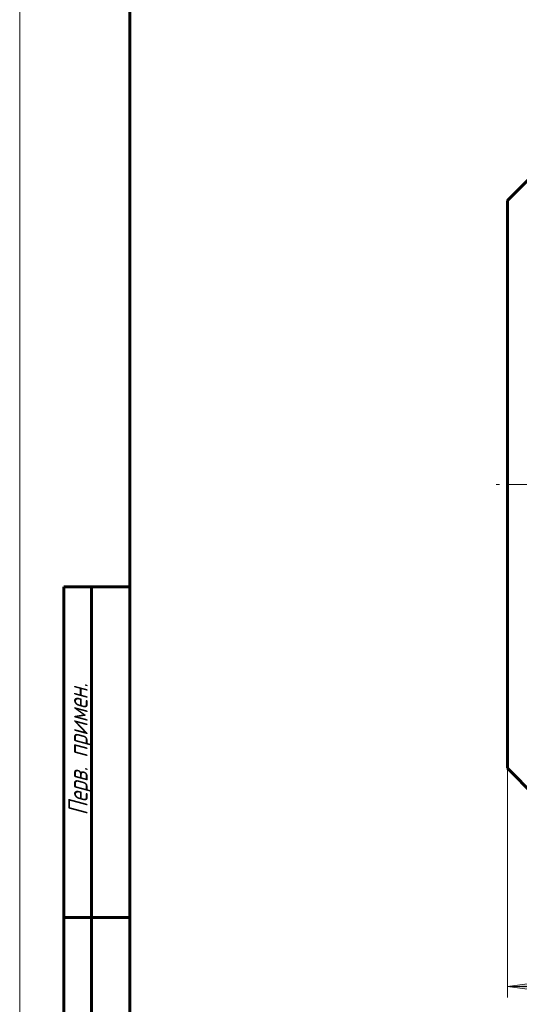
# Model space of a CAD drawing. Header units: millimetres. Extents: x 0 to 841, y 0 to 594.
# Tile 7 of 26: x 0 to 91, y 216 to 395. Entities that reach past the tile are written whole.
import ezdxf

# ---------------------------------------------------------------- set-up
doc = ezdxf.new("R2010")
doc.units = ezdxf.units.MM
for name, pattern in [('K5LT_AXLED', [12, 7.5, -1.5, 1.5, -1.5]), ('K5LT_BASIC', [0]), ('K5LT_THIN', [0])]:
    doc.linetypes.add(name, pattern=pattern)
doc.layers.add('Системный слой', color=7, linetype='Continuous')
doc.layers.add('Системный слой (1)', color=7, linetype='Continuous', true_color=0x6c6c6c)
doc.styles.add('KDIMTEXTSTYLE', font='txt', dxfattribs={"width": 0.96, "oblique": 15, "height": 5})
doc.styles.add('KTEXTSTYLE', font='txt', dxfattribs={"width": 0.96, "height": 5})
doc.dimstyles.new('KDIMSTYLE (0.50)', dxfattribs={"dimtxt": 5, "dimasz": 1, "dimexe": 2, "dimexo": 0, "dimgap": 1, "dimtad": 1, "dimlfac": 2, "dimtxsty": 'KDIMTEXTSTYLE', "dimsah": 1, "dimcen": 0, "dimdle": 1, "dimadec": 0, "dimazin": 0, "dimtfac": 0.667, "dimtmove": 0, "dimatfit": 3, "dimfxl": 1, "dimtvp": 1, "dimtolj": 1, "dimtzin": 0, "dimarcsym": 0})

# ---------------------------------------------------------------- blocks, each defined once
blk = doc.blocks.new('U12')
at = {"layer": 'Системный слой (1)', "color": 150, "linetype": 'K5LT_BASIC', "lineweight": 60, "true_color": 0x0080ff}
for p, q in [((88.44, 310.58), (88.44, 362.08)), ((88.44, 259.08), (88.44, 310.58))]:
    blk.add_line(p, q, dxfattribs=at)
blk = doc.blocks.new('D1')
at = {"layer": 'Системный слой (1)'}
for points in [[(92.94, 219.49), (93.44, 220.15), (88.44, 219.49), (93.44, 218.83)], [(349.44, 218.83), (354.44, 219.49), (349.44, 220.15), (349.94, 219.49)]]:
    blk.add_hatch(color=7, dxfattribs=at).paths.add_polyline_path(points)
at = {"layer": 'Системный слой (1)', "color": 7, "linetype": 'K5LT_THIN', "lineweight": 18}
for p, q in [((88.44, 259.08), (88.44, 217.49)), ((354.44, 259.08), (354.44, 217.49)), ((88.44, 219.49), (93.44, 220.15)), ((93.44, 220.15), (92.94, 219.49)), ((349.94, 219.49), (349.44, 220.15)), ((349.44, 220.15), (354.44, 219.49)), ((93.44, 218.83), (88.44, 219.49)), ((88.44, 219.49), (354.44, 219.49)), ((92.94, 219.49), (93.44, 218.83)), ((354.44, 219.49), (349.44, 218.83)), ((349.44, 218.83), (349.94, 219.49))]:
    blk.add_line(p, q, dxfattribs=at)
blk.add_wipeout([(216.1, 220.49), (216.1, 227.87), (226.35, 227.87), (226.35, 220.49)]).dxf.layer = 'Системный слой (1)'
at = {"layer": 'Системный слой (1)', "color": 7, "insert": (216.1, 227.08), "char_height": 5, "attachment_point": 1, "style": 'KTEXTSTYLE'}
blk.add_mtext('\\fArial|b0|c204|p34;\\H5.0;\\W1.000;\\Q15;\\fGOST Type AU|b0|i0|c204|p34;\\Q15;\\W0.960;532', dxfattribs=at)
blk = doc.blocks.new('KDIMARROW_01')
at = {"layer": 'Системный слой'}
blk.add_hatch(color=0, dxfattribs=at).paths.add_polyline_path([(-5, -0.66), (0, 0), (-5, 0.66), (-4.5, 0)])
at = {"layer": 'Системный слой', "color": 0, "linetype": 'K5LT_THIN', "lineweight": 18}
for p, q in [((-4.5, 0), (-5, 0.66)), ((-5, 0.66), (0, 0)), ((0, 0), (-5, -0.66)), ((-5, -0.66), (-4.5, 0))]:
    blk.add_line(p, q, dxfattribs=at)
at = {"layer": 'Системный слой (1)', "color": 0, "linetype": 'K5LT_THIN', "lineweight": 18}
blk.add_line((644.22, 310.58), (643.72, 310.58), dxfattribs=at)
blk = doc.blocks.new('U107')
at = {"color": 7, "linetype": 'K5LT_THIN', "lineweight": 18}
blk.add_line((0, 0), (0, 594), dxfattribs=at)
at = {"color": 150, "linetype": 'K5LT_BASIC', "lineweight": 60, "true_color": 0x0080ff}
for p, q in [((20, 5), (20, 589)), ((8, 172), (8, 292)), ((20, 292), (8, 292)), ((13, 172), (13, 292)), ((20, 232), (8, 232))]:
    blk.add_line(p, q, dxfattribs=at)
at = {"color": 7, "insert": (8.82, 250.52), "char_height": 3.5, "attachment_point": 1, "rotation": 90, "style": 'KTEXTSTYLE'}
blk.add_mtext('\\fArial|b0|c204|p34;\\H5.0;\\W1.000;\\Q15;\\fGOST Type AU|b0|i0|c204|p34;\\Q15;\\W0.960;\\H3.50;Перв. примен.', dxfattribs=at)

msp = doc.modelspace()

# ---------------------------------------------------------------- linework, layer by layer
at = {"layer": 'Системный слой (1)', "color": 150, "linetype": 'K5LT_BASIC', "lineweight": 60, "true_color": 0x0080ff}
for p, q in [((93.4397, 367.0806), (88.4397, 362.0806)), ((93.4397, 254.0806), (88.4397, 259.0806))]:
    msp.add_line(p, q, dxfattribs=at)
at = {"layer": 'Системный слой (1)', "color": 30, "linetype": 'K5LT_AXLED', "lineweight": 18, "true_color": 0xff8000}
msp.add_line((107.9897, 310.5806), (86.4397, 310.5806), dxfattribs=at)

# ---------------------------------------------------------------- block references
at = {"layer": 'Системный слой (1)'}
msp.add_blockref('U12', (0, 0), dxfattribs=at)

# ---------------------------------------------------------------- next in the draw order: dimensions: what is measured, and where the dimension line sits
at = {"layer": 'Системный слой (1)', "color": 7}
dim = msp.add_linear_dim(base=(88.4397, 219.4886), p1=(354.4397, 259.0806), p2=(88.4397, 259.0806), dimstyle='KDIMSTYLE (0.50)', override={"dimexo": 0, "dimpost": '\\fGOST Type AU|b0|c204|p34;\\H5.0;\\W0.960;\\Q15;<>', "dimblk1": 'KDIMARROW_01', "dimblk2": 'KDIMARROW_01', "dimse1": 0, "dimse2": 0, "dimclrt": 7, "dimtol": 1, "dimtp": 0, "dimtm": 0, "dimtdec": 5, "dimtolj": 1}, dxfattribs=at)
dim.commit()
dim.dimension.update_dxf_attribs({"geometry": 'D1', "text_midpoint": (221.4397, 219.4886), "dimtype": 160})

# ---------------------------------------------------------------- next in the draw order: block references
msp.add_blockref('U107', (0, 0))

doc.saveas('drawing.dxf')
